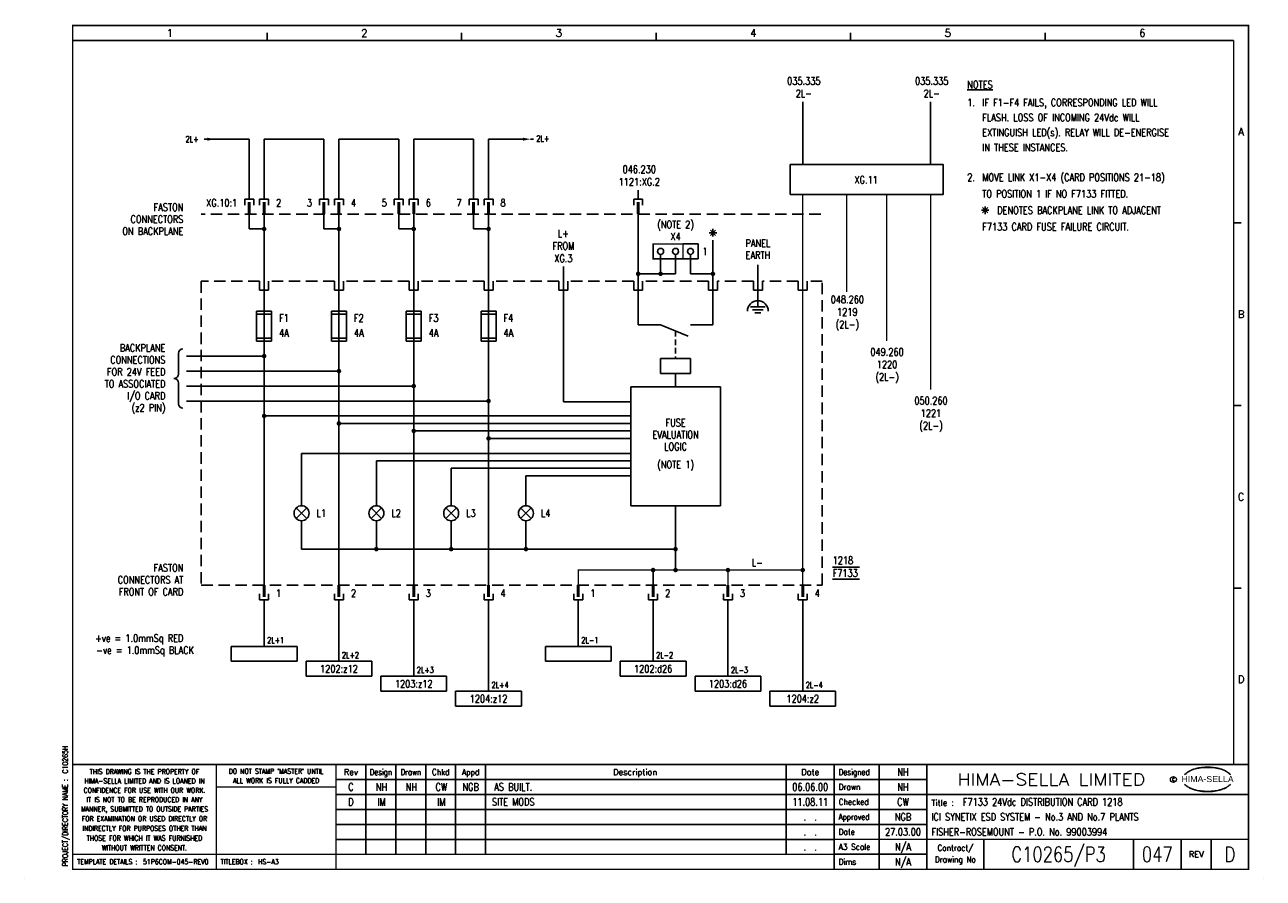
# Model space of a CAD drawing. Extents: x 0 to 414, y 0 to 285.
import ezdxf
from ezdxf.enums import TextEntityAlignment as Align

# ---------------------------------------------------------------- set-up
doc = ezdxf.new("R2010")
doc.units = 0
doc.header["$MEASUREMENT"] = 0
for name, pattern in [('CONTINU', [0]), ('HIDDEN', [9.525, 6.35, -3.175]), ('HIDDENX2', [19.05, 12.7, -6.35])]:
    doc.linetypes.add(name, pattern=pattern)
doc.layers.get('0').update_dxf_attribs({"linetype": 'CONTINUOUS'})
for name, color, linetype in [('COL', 2, 'CONTINU'), ('MCABBLACK-1_0', 4, 'CONTINUOUS'), ('MCABRED-1_0', 4, 'CONTINUOUS'), ('MCABRED-TR-2_5', 4, 'CONTINUOUS'), ('PCABBLACK-1_0', 7, 'CONTINUOUS'), ('PCABGREY-0_5', 7, 'CONTINUOUS'), ('PCABRED-1_0', 7, 'CONTINUOUS'), ('PCABRED-TR-2_5', 7, 'CONTINUOUS'), ('ROW', 2, 'CONTINU'), ('SNA', 2, 'CONTINUOUS'), ('TEXT', 2, 'CONTINUOUS'), ('TPOL', 3, 'CONTINUOUS'), ('UPS', 2, 'CONTINUOUS')]:
    doc.layers.add(name, color=color, linetype=linetype)
doc.styles.add('ARIAL', font='ARIAL.TTF', dxfattribs={"height": 2.5})
doc.styles.add('ROMAND', font='ROMAND')
doc.styles.add('ROMANS', font='romans.shx', dxfattribs={"width": 0.8})
doc.styles.add('SYMBOL', font='romans.shx', dxfattribs={"width": 0.8})
doc.styles.add('WIRES', font='ROMANS.shx', dxfattribs={"width": 0.8, "height": 2})

# ---------------------------------------------------------------- blocks, each defined once
blk = doc.blocks.new('EDREV')
at = {"color": 2, "style": 'ROMANS', "width": 0.8}
for tag, p in [('DES', (129.2, 29.25)), ('DRN', (139.2, 29.25)), ('CHKD', (149.2, 29.25)), ('DES', (129.2, 24.25)), ('DRN', (139.2, 24.25)), ('CHKD', (149.2, 24.25)), ('DES', (129.2, 19.25)), ('DRN', (139.2, 19.25)), ('CHKD', (149.2, 19.25)), ('DES', (129.2, 14.25)), ('DRN', (139.2, 14.25)), ('CHKD', (149.2, 14.25)), ('DES', (129.2, 9.25)), ('DRN', (139.2, 9.25)), ('CHKD', (149.2, 9.25))]:
    blk.add_attdef(tag, text='', height=2.5, dxfattribs=at).set_placement(p, align=Align.CENTER)
blk = doc.blocks.new('HS-A3')
at = {"color": 1}
for p, q in [((81, 280), (81, 282.5)), ((146, 280), (146, 282.5)), ((211, 280), (211, 282.5)), ((276, 280), (276, 282.5)), ((341, 280), (341, 282.5)), ((404, 219), (406.5, 219)), ((404, 158), (406.5, 158)), ((404, 97), (406.5, 97)), ((114, 38), (114, 8)), ((124, 8), (124, 38)), ((134, 8), (134, 38)), ((144, 38), (144, 8)), ((154, 38), (154, 8)), ((254.5, 38), (254.5, 8)), ((285.5, 38), (285.5, 3)), ((270.5, 33), (301.5, 33)), ((301.5, 28), (104, 28)), ((104, 23), (301.5, 23)), ((301.5, 18), (104, 18)), ((104, 13), (270.5, 13)), ((320.5, 13), (320.5, 3)), ((370.5, 13), (370.5, 3)), ((386.5, 3), (386.5, 13)), ((396.5, 13), (396.5, 3)), ((301.5, 8), (270.5, 8)), ((0, 0), (0, 0.025)), ((413.9, 0), (413.9, 0.025))]:
    blk.add_line(p, q, dxfattribs=at)
at = {"color": 1, "const_width": 0.5}
blk.add_lwpolyline([(16, 3), (409, 3), (409, 285), (16, 285)], close=True, dxfattribs=at)
for points in [[(16, 280), (404, 280)], [(404, 38), (404, 280)], [(409, 38), (16, 38)], [(64, 3), (64, 38)], [(104, 3), (104, 38)], [(270.5, 38), (270.5, 3)], [(301.5, 3), (301.5, 38)], [(270.5, 33), (104, 33)], [(104, 30.5), (64, 30.5)], [(409, 28), (301.5, 28)], [(270.5, 13), (409, 13)], [(270.5, 8), (16, 8)]]:
    blk.add_lwpolyline(points, dxfattribs=at)
at = {"color": 3, "lineweight": 13}
blk.add_circle((383.8795, 33), 1, dxfattribs=at)
for centre, radius, start, end in [((392.604, 29.3277), 7.2401, 106.0532, 133.5024), ((392.8763, 29.5135), 7.2999, 130.419, 136.057), ((392.1149, 30.6001), 5.9804, 122.244, 131.6154), ((391.752, 31.2819), 5.2104, 111.8206, 122.8668), ((393.7772, 27.1992), 9.7601, 107.5931, 113.9452), ((395.0991, 20.9965), 15.9367, 89.2698, 106.3911), ((394.0978, 26.015), 10.9859, 96.0146, 107.3203), ((395.2933, 18.8099), 18.2818, 92.8917, 97.3734), ((395.2419, 21.3644), 15.7281, 89.7805, 93.1738), ((395.5053, 20.9965), 15.9367, 73.6089, 90.7302), ((395.3626, 21.3644), 15.7281, 86.8262, 90.2195), ((395.3112, 18.8099), 18.2818, 82.6266, 87.1083), ((396.5067, 26.015), 10.9859, 72.6797, 83.9854), ((396.8272, 27.1992), 9.7601, 66.0548, 72.4069), ((398.0005, 29.3277), 7.2401, 46.4976, 73.9468), ((398.8524, 31.2819), 5.2104, 57.1332, 68.1794), ((398.4895, 30.6001), 5.9804, 48.3846, 57.756), ((397.7282, 29.5135), 7.2999, 43.943, 49.581), ((392.8763, 36.545), 7.2999, 223.943, 229.581), ((392.604, 36.7308), 7.2401, 226.4976, 253.9468), ((392.1149, 35.4585), 5.9804, 228.3846, 237.756), ((391.752, 34.7766), 5.2104, 237.1332, 248.1794), ((393.7772, 38.8593), 9.7601, 246.0548, 252.4069), ((395.0991, 45.062), 15.9367, 253.6089, 270.7302), ((394.0978, 40.0435), 10.9859, 252.6797, 263.9854), ((395.2933, 47.2486), 18.2818, 262.6266, 267.1083), ((395.2419, 44.6941), 15.7281, 266.8262, 270.2195), ((395.5053, 45.062), 15.9367, 269.2698, 286.3911), ((395.3626, 44.6941), 15.7281, 269.7805, 273.1738), ((395.3112, 47.2486), 18.2818, 272.8917, 277.3734), ((396.5067, 40.0435), 10.9859, 276.0146, 287.3203), ((396.8272, 38.8593), 9.7601, 287.5931, 293.9452), ((398.0005, 36.7308), 7.2401, 286.0532, 313.5024), ((398.8524, 34.7766), 5.2104, 291.8206, 302.8668), ((398.4895, 35.4585), 5.9804, 302.244, 311.6154), ((397.7282, 36.545), 7.2999, 310.419, 316.057)]:
    blk.add_arc(centre, radius, start, end, dxfattribs=at)
at = {"color": 2, "style": 'ROMAND'}
for s, p in [('1', (48.5, 282.5)), ('2', (113.5, 282.5)), ('3', (178.5, 282.5)), ('4', (243.5, 282.5)), ('5', (308.5, 282.5)), ('6', (373.5, 282.5)), ('A', (406.5, 249.5)), ('B', (406.5, 188.5)), ('C', (406.5, 127.5)), ('D', (406.5, 66.5))]:
    blk.add_text(s, height=2.5, dxfattribs=at).set_placement(p, align=Align.MIDDLE)
at = {"color": 3, "lineweight": 13, "style": 'ROMANS', "width": 0.8}
for s, p in [('HIMA-SELLA LIMITED AND IS LOANED IN', (40, 32.5193)), ('THIS DRAWING IS THE PROPERTY OF', (40, 35.6443)), ("DO NOT STAMP 'MASTER' UNTIL", (84, 35.7693)), ('ALL WORK IS FULLY CADDED', (84, 32.6443)), ('CONFIDENCE FOR USE WITH OUR WORK.', (40, 29.3879)), ('IT IS NOT TO BE REPRODUCED IN ANY', (40, 26.2629)), ('MANNER, SUBMITTED TO OUTSIDE PARTIES', (40, 23.1379)), ('FOR EXAMINATION OR USED DIRECTLY OR', (40, 19.9054)), ('INDIRECTLY FOR PURPOSES OTHER THAN', (40, 16.6554)), ('THOSE FOR WHICH IT WAS FURNISHED', (40, 13.4054)), ('WITHOUT WRITTEN CONSENT.', (40, 10.1554))]:
    blk.add_text(s, height=1.7, dxfattribs=at).set_placement(p, align=Align.MIDDLE_CENTER)
at = {"color": 4, "style": 'ROMAND'}
for s, p in [('Rev', (109, 34.5)), ('Description', (204, 34.5)), ('Date', (262.5, 34.5))]:
    blk.add_text(s, height=2, dxfattribs=at).set_placement(p, align=Align.CENTER)
for s, width, p in [('Design', 0.85, (119, 34.5)), ('Drawn', 0.85, (129, 34.5)), ('Chkd', 0.9, (139, 34.5)), ('Appd', 0.9, (149, 34.5))]:
    blk.add_text(s, height=2, dxfattribs=dict(at, width=width)).set_placement(p, align=Align.CENTER)
for s, width, p in [('Designed', 0.87, (272, 34.5)), ('Drawn', 0.9, (272, 29.5)), ('Checked', 0.9, (272, 24.5)), ('Approved', 0.85, (272, 19.5)), ('Date', 0.9, (272, 14.5)), ('A3 Scale', 0.9, (272, 9.5)), ('Dims', 0.9, (272, 4.5))]:
    blk.add_text(s, height=2, dxfattribs=dict(at, width=width)).set_placement(p)
at = {"color": 1, "style": 'ROMAND', "width": 1.15}
blk.add_text('HIMA-SELLA LIMITED', height=4, dxfattribs=at).set_placement((343.0965, 33), align=Align.MIDDLE)
at = {"color": 3, "lineweight": 13, "style": 'ROMANS', "width": 0.8}
blk.add_text('C', height=1, dxfattribs=at).set_placement((383.8436, 32.5), align=Align.CENTER)
at = {"color": 1, "style": 'ARIAL', "width": 1.05}
blk.add_text('HIMA-SELLA', height=2, dxfattribs=at).set_placement((395.3022, 32.1293), align=Align.CENTER)
at = {"color": 3, "style": 'ROMANS', "width": 0.8}
blk.add_text('PROJECT/DIRECTORY NAME :', height=1.7, rotation=90, dxfattribs=at).set_placement((13.5, 4), align=Align.MIDDLE_LEFT)
at = {"color": 4, "style": 'ROMAND'}
blk.add_text('Title :', height=2, dxfattribs=at).set_placement((303, 24.25))
at = {"color": 4, "style": 'ROMAND', "width": 0.9}
for s, p in [('Contract/', (311, 10)), ('Drawing No', (311, 6))]:
    blk.add_text(s, height=2, dxfattribs=at).set_placement(p, align=Align.MIDDLE)
at = {"color": 4, "style": 'ROMAND'}
blk.add_text('REV', height=2, dxfattribs=at).set_placement((391.5, 8), align=Align.MIDDLE)
at = {"color": 3, "style": 'ROMANS', "width": 0.8}
for s, p in [('TEMPLATE DETAILS :', (17.5, 5.5)), ('TITLEBOX :', (65.5, 5.5)), ('HS-A3', (78, 5.5))]:
    blk.add_text(s, height=1.7, dxfattribs=at).set_placement(p, align=Align.MIDDLE_LEFT)
at = {"layer": 'COL', "style": 'ROMAND', "flags": 9}
for tag, p in [('COL1', (48.5, 282.5)), ('COL2', (113.5, 282.5)), ('COL3', (178.5, 282.5)), ('COL4', (243.5, 282.5)), ('COL5', (308.5, 282.5)), ('COL6', (373.5, 282.5))]:
    blk.add_attdef(tag, p, '', height=2.5, dxfattribs=at)
at = {"layer": 'ROW', "style": 'ROMAND', "flags": 9}
for tag, p in [('ROW1', (406.5, 249.5)), ('ROW2', (406.5, 188.5)), ('ROW3', (406.5, 127.5)), ('ROW4', (406.5, 66.5))]:
    blk.add_attdef(tag, p, '', height=2.5, dxfattribs=at)
at = {"layer": 'UPS', "color": 3, "style": 'ROMANS', "width": 0.8, "flags": 8}
blk.add_attdef('PROJS->NOMPRO', text='', height=1.7, rotation=90, dxfattribs=at).set_placement((13.5, 35), align=Align.MIDDLE_LEFT)
at = {"layer": 'UPS', "style": 'ROMANS', "width": 2.74737, "flags": 8}
blk.add_attdef('PLANOS->MCAN1', text='', height=2.5, rotation=0.069611, dxfattribs=at).set_placement((156, 31.6443), (243, 31.75), align=Align.FIT)
at = {"layer": 'UPS', "style": 'ROMANS', "width": 0.8, "flags": 8}
for tag, height, p in [('PLANOS->VERIF', 2.5, (293.5, 34.25)), ('PLANOS->CANVI1', 2.5, (109, 29.25)), ('PLANOS->NCAN1', 2.5, (149, 29.25)), ('PLANOS->DCAN1', 2.5, (262.5, 29.25)), ('PLANOS->ORIG', 2.5, (293.5, 29.25)), ('PLANOS->CANVI2', 2.5, (109, 24.25)), ('PLANOS->NCAN2', 2.5, (149, 24.25)), ('PLANOS->DCAN2', 2.5, (262.5, 24.25)), ('PLANOS->HECHF', 2.5, (293.5, 24.25)), ('PLANOS->CANVI3', 2.5, (109, 19.25)), ('PLANOS->NCAN3', 2.5, (149, 19.25)), ('PLANOS->DCAN3', 2.5, (262.5, 19.25)), ('PLANOS->HECHD', 2.5, (293.5, 19.25)), ('PLANOS->CANVI4', 2.5, (109, 14.25)), ('PLANOS->NCAN4', 2.5, (149, 14.25)), ('PLANOS->DCAN4', 2.5, (262.5, 14.25)), ('PLANOS->DATACREA', 2.5, (293.5, 14.25)), ('PLANOS->CANVI5', 2.5, (109, 9.25)), ('PLANOS->NCAN5', 2.5, (149, 9.25)), ('PLANOS->DCAN5', 2.5, (262.5, 9.25)), ('PLANOS->NR1', 2.5, (293.5, 9.25)), ('PROJS->DESCPRO3', 5, (345.5, 5.5)), ('PLANOS->PLANO', 5, (378.5, 5.5)), ('PLANOS->USER', 5, (402.75, 5.5)), ('PLANOS->NR2', 2.5, (293.5, 4.25))]:
    blk.add_attdef(tag, text='', height=height, dxfattribs=at).set_placement(p, align=Align.CENTER)
at = {"layer": 'UPS', "style": 'ROMANS', "flags": 8}
for tag, width, p, p2 in [('PLANOS->MCAN2', 2.686765, (156, 26.75), (243, 26.75)), ('PLANOS->MCAN3', 2.686765, (156, 21.75), (243, 21.75)), ('PLANOS->MCAN4', 2.676923, (156, 16.75), (243, 16.75)), ('PLANOS->MCAN5', 2.686765, (156, 11.75), (243, 11.75))]:
    blk.add_attdef(tag, text='', height=2.5, dxfattribs=dict(at, width=width)).set_placement(p, p2, align=Align.FIT)
at = {"layer": 'UPS', "style": 'ROMANS', "width": 0.8, "flags": 8}
blk.add_attdef('PLANOS->DENOM', (313.5, 24.25), '', height=2.5, dxfattribs=at)
at = {"layer": 'UPS', "color": 4, "style": 'ROMANS', "width": 0.8, "flags": 8}
for tag, p in [('PROJS->DESCPRO1', (303, 19.25)), ('PROJS->DESCPRO2', (303, 14.25))]:
    blk.add_attdef(tag, p, '', height=2.5, dxfattribs=at)
at = {"layer": 'UPS', "color": 3, "style": 'ROMANS', "width": 0.8, "flags": 8}
blk.add_attdef('PLANOS->PROTOTIPO', text='', height=1.7, dxfattribs=at).set_placement((39.5, 5.5), align=Align.MIDDLE_LEFT)
at = {"layer": 'UPS', "style": 'ROMANS', "width": 0.8, "flags": 8}
blk.add_attdef('PLANOS->OBS4', text='', height=2.5, dxfattribs=at).set_placement((107, 5.5), align=Align.MIDDLE_LEFT)

msp = doc.modelspace()

# ---------------------------------------------------------------- linework, layer by layer
for p, q in [((260, 238.5), (260, 259.53)), ((302.73, 238.5), (302.73, 259.53)), ((63.5, 247), (60, 247)), ((170, 247), (169, 247)), ((73.5, 225), (73.5, 227)), ((76.5, 227), (73.5, 227)), ((76.5, 225), (76.5, 227)), ((78.5, 225), (78.5, 227)), ((78.5, 227), (81.5, 227)), ((81.5, 225), (81.5, 227)), ((98.5, 225), (98.5, 227)), ((101.5, 227), (98.5, 227)), ((101.5, 225), (101.5, 227)), ((103.5, 225), (103.5, 227)), ((103.5, 227), (106.5, 227)), ((106.5, 225), (106.5, 227)), ((123.5, 225), (123.5, 227)), ((126.5, 227), (123.5, 227)), ((126.5, 225), (126.5, 227)), ((128.5, 225), (128.5, 227)), ((128.5, 227), (131.5, 227)), ((131.5, 225), (131.5, 227)), ((148.5, 225), (148.5, 227)), ((151.5, 227), (148.5, 227)), ((151.5, 225), (151.5, 227)), ((153.5, 227), (156.5, 227)), ((153.5, 225), (153.5, 227)), ((156.5, 225), (156.5, 227)), ((203.5, 225), (203.5, 227)), ((206.5, 227), (203.5, 227)), ((206.5, 225), (206.5, 227)), ((75, 217), (75, 222)), ((80, 222), (80, 98)), ((100, 217), (100, 222)), ((105, 222), (105, 98)), ((125, 217), (125, 222)), ((130, 222), (130, 98)), ((150, 217), (150, 222)), ((155, 222), (155, 98)), ((205, 185), (205, 222)), ((80, 217), (75, 217)), ((105, 217), (100, 217)), ((130, 217), (125, 217)), ((155, 217), (150, 217)), ((228.75, 215.75), (231.25, 215.75)), ((230.88, 214.87), (229.12, 216.63)), ((229.12, 214.87), (230.88, 216.63)), ((230, 214.5), (230, 217)), ((225, 212), (220, 212)), ((225, 207), (225, 212)), ((230, 185), (230, 213.25)), ((212.5, 202), (212.5, 208.5)), ((217.5, 202), (217.5, 208.5)), ((225, 207), (220, 207)), ((222.5, 202), (222.5, 208.5)), ((180, 159.25), (180, 204.5)), ((245, 191), (245, 205)), ((217.5, 202), (205, 202)), ((230, 202), (222.5, 202)), ((242.5, 191), (247.5, 191)), ((77.5, 189.5), (77.5, 179.5)), ((82.5, 189.5), (77.5, 189.5)), ((82.5, 188.5), (77.5, 188.5)), ((82.5, 179.5), (82.5, 189.5)), ((107.5, 189.5), (102.5, 189.5)), ((102.5, 189.5), (102.5, 179.5)), ((107.5, 188.5), (102.5, 188.5)), ((107.5, 179.5), (107.5, 189.5)), ((132.5, 189.5), (127.5, 189.5)), ((127.5, 189.5), (127.5, 179.5)), ((132.5, 188.5), (127.5, 188.5)), ((132.5, 179.5), (132.5, 189.5)), ((157.5, 189.5), (152.5, 189.5)), ((152.5, 189.5), (152.5, 179.5)), ((157.5, 188.5), (152.5, 188.5)), ((157.5, 179.5), (157.5, 189.5)), ((243.25, 190), (246.75, 190)), ((244, 189), (246, 189)), ((212.5, 185), (205, 185)), ((212.5, 185), (221.75, 181.2)), ((230, 185), (222.5, 185)), ((77.5, 180.5), (82.5, 180.5)), ((77.5, 179.5), (82.5, 179.5)), ((102.5, 180.5), (107.5, 180.5)), ((102.5, 179.5), (107.5, 179.5)), ((127.5, 180.5), (132.5, 180.5)), ((127.5, 179.5), (132.5, 179.5)), ((152.5, 180.5), (157.5, 180.5)), ((152.5, 179.5), (157.5, 179.5)), ((51.36, 175.41), (51.36, 168.51)), ((80, 174.5), (54, 174.5)), ((212.5, 173.75), (212.5, 168.75)), ((222.5, 173.75), (212.5, 173.75)), ((222.5, 168.75), (222.5, 173.75)), ((105, 169.5), (54, 169.5)), ((212.5, 168.75), (222.5, 168.75)), ((217.5, 164.25), (217.5, 168.75)), ((51.36, 158.59), (51.36, 165.49)), ((130, 164.5), (54, 164.5)), ((202.5, 164.25), (202.5, 124.5)), ((232.5, 164.25), (202.5, 164.25)), ((232.5, 124.5), (232.5, 164.25)), ((155, 159.5), (54, 159.5)), ((202.5, 159.25), (180, 159.25)), ((80, 154.5), (202.5, 154.5)), ((105, 152), (202.5, 152)), ((130, 149.5), (202.5, 149.5)), ((155, 147), (202.5, 147)), ((92.5, 142), (92.5, 124.5)), ((92.5, 142), (202.5, 142)), ((117.5, 139.5), (117.5, 124.5)), ((117.5, 139.5), (202.5, 139.5)), ((142.5, 137), (142.5, 124.5)), ((142.5, 137), (202.5, 137)), ((167.5, 134.5), (167.5, 124.5)), ((167.5, 134.5), (202.5, 134.5)), ((202.5, 124.5), (232.5, 124.5)), ((217.5, 124.5), (217.5, 103)), ((90.73, 123.77), (94.27, 120.23)), ((90.73, 120.23), (94.27, 123.77)), ((115.73, 123.77), (119.27, 120.23)), ((115.73, 120.23), (119.27, 123.77)), ((140.73, 123.77), (144.27, 120.23)), ((140.73, 120.23), (144.27, 123.77)), ((165.73, 123.77), (169.27, 120.23)), ((165.73, 120.23), (169.27, 123.77)), ((92.5, 119.5), (92.5, 110)), ((117.5, 119.5), (117.5, 110)), ((142.5, 119.5), (142.5, 110)), ((167.5, 119.5), (167.5, 110)), ((92.5, 110), (217.5, 110)), ((270, 104), (279, 104)), ((270, 100), (279, 100)), ((78.5, 95), (78.5, 93)), ((78.5, 93), (81.5, 93)), ((81.5, 95), (81.5, 93)), ((103.5, 95), (103.5, 93)), ((103.5, 93), (106.5, 93)), ((106.5, 95), (106.5, 93)), ((128.5, 95), (128.5, 93)), ((128.5, 93), (131.5, 93)), ((131.5, 95), (131.5, 93)), ((153.5, 95), (153.5, 93)), ((153.5, 93), (156.5, 93)), ((156.5, 95), (156.5, 93)), ((183.5, 95), (183.5, 93)), ((183.5, 93), (186.5, 93)), ((186.5, 95), (186.5, 93)), ((208.5, 95), (208.5, 93)), ((208.5, 93), (211.5, 93)), ((211.5, 95), (211.5, 93)), ((233.5, 95), (233.5, 93)), ((233.5, 93), (236.5, 93)), ((236.5, 95), (236.5, 93)), ((258.5, 95), (258.5, 93)), ((258.5, 93), (261.5, 93)), ((261.5, 95), (261.5, 93)), ((91, 77.5), (69, 77.5)), ((69, 77.5), (69, 72.5)), ((91, 72.5), (91, 77.5)), ((196, 77.5), (174, 77.5)), ((174, 77.5), (174, 72.5)), ((196, 72.5), (196, 77.5)), ((69, 72.5), (91, 72.5)), ((116, 72.5), (94, 72.5)), ((94, 72.5), (94, 67.5)), ((116, 67.5), (116, 72.5)), ((174, 72.5), (196, 72.5)), ((221, 72.5), (199, 72.5)), ((199, 72.5), (199, 67.5)), ((221, 67.5), (221, 72.5)), ((94, 67.5), (116, 67.5)), ((141, 67.5), (119, 67.5)), ((119, 67.5), (119, 62.5)), ((141, 62.5), (141, 67.5)), ((199, 67.5), (221, 67.5)), ((246, 67.5), (224, 67.5)), ((224, 67.5), (224, 62.5)), ((246, 62.5), (246, 67.5)), ((119, 62.5), (141, 62.5)), ((144, 62.5), (144, 57.5)), ((166, 62.5), (144, 62.5)), ((166, 57.5), (166, 62.5)), ((224, 62.5), (246, 62.5)), ((249, 62.5), (249, 57.5)), ((271, 62.5), (249, 62.5)), ((271, 57.5), (271, 62.5)), ((144, 57.5), (166, 57.5)), ((249, 57.5), (271, 57.5))]:
    msp.add_line(p, q)
at = {"linetype": 'HIDDENX2', "ltscale": 0.3}
msp.add_line((266, 222), (59, 222), dxfattribs=at)
at = {"linetype": 'HIDDEN', "ltscale": 0.3}
msp.add_line((217.5, 182.95), (217.5, 173.75), dxfattribs=at)
msp.add_lwpolyline([(255.78, 228.57), (306.95, 228.57), (306.95, 238.5), (255.78, 238.5)], close=True)
for points, const_width in [([(260, 98), (260, 228.57)], 0.5), ([(274.68, 195.93), (274.68, 228.57)], 0.5), ([(288.05, 179.56), (288.05, 228.57)], 0.5), ([(302.73, 163.29), (302.73, 228.57)], 0.5), ([(75, 226), (75, 222)], 1), ([(80, 226), (80, 222)], 1), ([(100, 226), (100, 222)], 1), ([(105, 226), (105, 222)], 1), ([(125, 226), (125, 222)], 1), ([(130, 226), (130, 222)], 1), ([(150, 226), (150, 222)], 1), ([(155, 226), (155, 222)], 1), ([(205, 226), (205, 222)], 1), ([(260, 103), (185, 103), (185, 98)], 0.5), ([(210, 98), (210, 103)], 0.5), ([(235, 98), (235, 103)], 0.5), ([(80, 94), (80, 98)], 1), ([(105, 94), (105, 98)], 1), ([(130, 94), (130, 98)], 1), ([(155, 94), (155, 98)], 1), ([(185, 94), (185, 98)], 1), ([(210, 94), (210, 98)], 1), ([(235, 94), (235, 98)], 1), ([(260, 94), (260, 98)], 1)]:
    msp.add_lwpolyline(points, dxfattribs=dict(const_width=const_width))
at = {"const_width": 0.75}
for points in [[(79.62, 217, 1), (80.38, 217, 1)], [(104.62, 217, 1), (105.38, 217, 1)], [(129.62, 217, 1), (130.38, 217, 1)], [(154.62, 217, 1), (155.38, 217, 1)], [(204.62, 202, 1), (205.38, 202, 1)], [(212.12, 202, 1), (212.88, 202, 1)], [(229.62, 202, 1), (230.38, 202, 1)], [(79.62, 174.5, 1), (80.38, 174.5, 1)], [(104.62, 169.5, 1), (105.38, 169.5, 1)], [(129.62, 164.5, 1), (130.38, 164.5, 1)], [(154.62, 159.5, 1), (155.38, 159.5, 1)], [(79.62, 154.5, 1), (80.38, 154.5, 1)], [(104.62, 152, 1), (105.38, 152, 1)], [(129.62, 149.5, 1), (130.38, 149.5, 1)], [(154.62, 147, 1), (155.38, 147, 1)], [(117.12, 110, 1), (117.88, 110, 1)], [(142.12, 110, 1), (142.88, 110, 1)], [(167.12, 110, 1), (167.88, 110, 1)], [(217.12, 110, 1), (217.88, 110, 1)], [(209.62, 103, 1), (210.38, 103, 1)], [(217.12, 103, 1), (217.88, 103, 1)], [(234.62, 103, 1), (235.38, 103, 1)], [(259.62, 103, 1), (260.38, 103, 1)]]:
    msp.add_lwpolyline(points, format="xyb", close=True, dxfattribs=at)
at = {"const_width": 0.5}
msp.add_lwpolyline([(220, 207), (210, 207), (210, 212), (220, 212)], close=True, dxfattribs=at)
at = {"linetype": 'HIDDENX2', "ltscale": 0.3}
msp.add_lwpolyline([(153.5, 196.5), (153.5, 199.5), (131.5, 199.5), (131.5, 196.5), (128.5, 196.5), (128.5, 199.5), (106.5, 199.5), (106.5, 196.5), (103.5, 196.5), (103.5, 199.5), (81.5, 199.5), (81.5, 196.5), (78.5, 196.5), (78.5, 199.5), (59, 199.5), (59, 98), (266.5, 98), (266.5, 199.5), (261.5, 199.5), (261.5, 196.5), (258.5, 196.5), (258.5, 199.5), (246.5, 199.5), (246.5, 196.5), (243.5, 196.5), (243.5, 199.5), (231.5, 199.5), (231.5, 196.5), (228.5, 196.5), (228.5, 199.5), (206.5, 199.5), (206.5, 196.5), (203.5, 196.5), (203.5, 199.5), (181.5, 199.5), (181.5, 196.5), (178.5, 196.5), (178.5, 199.5), (156.5, 199.5), (156.5, 196.5)], close=True, dxfattribs=at)
for centre, radius in [((212.5, 209.5), 1), ((217.5, 209.5), 1), ((222.5, 209.5), 1), ((92.5, 122), 2.5), ((117.5, 122), 2.5), ((142.5, 122), 2.5), ((167.5, 122), 2.5)]:
    msp.add_circle(centre, radius)
for centre, radius, start, end in [((245, 189.5), 3.5, 0, 180), ((52.87, 175.41), 1.51, 90, 180), ((49.85, 168.51), 1.51, 270, 0), ((49.85, 165.49), 1.51, 0, 90), ((52.87, 158.59), 1.51, 180, 270)]:
    msp.add_arc(centre, radius, start, end)
for points in [[(61, 247.5), (61, 246.5), (63.5, 247)], [(166.5, 247.5), (166.5, 246.5), (169, 247)]]:
    msp.add_solid(points)
at = {"layer": 'PCABBLACK-1_0'}
for p, q in [((185, 93), (185, 78)), ((210, 93), (210, 73)), ((235, 93), (235, 68)), ((260, 93), (260, 63)), ((185, 78), (185, 77.5)), ((210, 73), (210, 72.5)), ((235, 68), (235, 67.5)), ((260, 63), (260, 62.5))]:
    msp.add_line(p, q, dxfattribs=at)
at = {"layer": 'PCABGREY-0_5'}
msp.add_line((205, 227), (205, 230), dxfattribs=at)
at = {"layer": 'PCABRED-1_0'}
for p, q in [((80, 78), (80, 93)), ((105, 73), (105, 93)), ((130, 68), (130, 93)), ((155, 63), (155, 93)), ((80, 77.5), (80, 78)), ((105, 72.5), (105, 73)), ((130, 67.5), (130, 68)), ((155, 62.5), (155, 63))]:
    msp.add_line(p, q, dxfattribs=at)
at = {"layer": 'PCABRED-TR-2_5'}
for p, q in [((63.5, 247), (66, 247)), ((66, 247), (75, 247)), ((75, 227), (75, 247)), ((80, 227), (80, 247)), ((80, 247), (88, 247)), ((88, 247), (100, 247)), ((100, 227), (100, 247)), ((105, 227), (105, 247)), ((105, 247), (113, 247)), ((113, 247), (125, 247)), ((125, 227), (125, 247)), ((130, 227), (130, 247)), ((130, 247), (138, 247)), ((138, 247), (150, 247)), ((150, 227), (150, 247)), ((155, 227), (155, 247)), ((155, 247), (158, 247)), ((158, 247), (166.5, 247))]:
    msp.add_line(p, q, dxfattribs=at)
at = {"layer": 'TEXT'}
for p, q in [((321.88, 222.37), (320.12, 224.13)), ((320.12, 222.37), (321.88, 224.13)), ((321, 222), (321, 224.5)), ((319.75, 223.25), (322.25, 223.25))]:
    msp.add_line(p, q, dxfattribs=at)

# ---------------------------------------------------------------- block references
msp.add_blockref('HS-A3', (0, 0)).add_auto_attribs({'PROJS->NOMPRO': 'C10265H', 'PLANOS->PROTOTIPO': '51P6COM-045-REV0', 'PLANOS->NCAN1': 'NGB', 'PLANOS->CANVI2': 'D', 'PLANOS->CANVI1': 'C', 'PROJS->DESCPRO3': 'C10265/P3', 'PLANOS->DATACREA': '27.03.00', 'PLANOS->DCAN5': '.  .', 'PLANOS->DCAN2': '11.08.11', 'PLANOS->DCAN3': '.  .', 'PLANOS->DCAN4': '.  .', 'PLANOS->DCAN1': '06.06.00', 'PLANOS->NR1': 'N/A', 'PLANOS->NR2': 'N/A', 'PROJS->DESCPRO1': 'ICI SYNETIX ESD SYSTEM - No.3 AND No.7 PLANTS', 'PROJS->DESCPRO2': 'FISHER-ROSEMOUNT - P.O. No. 99003994', 'PLANOS->ORIG': 'NH', 'PLANOS->HECHD': 'NGB', 'PLANOS->HECHF': 'CW', 'PLANOS->VERIF': 'NH', 'PLANOS->DENOM': 'F7133 24Vdc DISTRIBUTION CARD 1218', 'PLANOS->USER': 'D', 'PLANOS->PLANO': '047'})
ref = msp.add_blockref('EDREV', (-10, 0))
ref.add_attrib('DES', 'NH', dxfattribs={"color": 2, "height": 2.5, "style": 'ROMANS', "width": 0.8}).set_placement((119.2, 29.25), align=Align.CENTER)
ref.add_attrib('DRN', 'NH', dxfattribs={"color": 2, "height": 2.5, "style": 'ROMANS', "width": 0.8}).set_placement((129.2, 29.25), align=Align.CENTER)
ref.add_attrib('CHKD', 'CW', dxfattribs={"color": 2, "height": 2.5, "style": 'ROMANS', "width": 0.8}).set_placement((139.2, 29.25), align=Align.CENTER)
ref.add_attrib('DES', 'IM', dxfattribs={"color": 2, "height": 2.5, "style": 'ROMANS', "width": 0.8}).set_placement((119.2, 24.25), align=Align.CENTER)
ref.add_attrib('CHKD', 'IM', dxfattribs={"color": 2, "height": 2.5, "style": 'ROMANS', "width": 0.8}).set_placement((139.2, 24.25), align=Align.CENTER)

# ---------------------------------------------------------------- texts
at = {"layer": 'MCABBLACK-1_0', "style": 'WIRES', "width": 0.8}
for s, p in [('2L-1', (186, 78)), ('2L-2', (211, 73)), ('2L-3', (236, 68)), ('2L-4', (261, 63))]:
    msp.add_text(s, height=2, dxfattribs=at).set_placement(p, align=Align.BOTTOM_LEFT)
at = {"layer": 'MCABRED-1_0', "style": 'WIRES', "width": 0.8}
for s, p in [('2L+1', (81, 78)), ('2L+2', (106, 73)), ('2L+3', (131, 68)), ('2L+4', (156, 63))]:
    msp.add_text(s, height=2, dxfattribs=at).set_placement(p, align=Align.BOTTOM_LEFT)
at = {"layer": 'MCABRED-TR-2_5', "style": 'WIRES', "width": 0.8}
for p in [(53.75, 245.45), (170.98, 245.65)]:
    msp.add_text('2L+', height=2, dxfattribs=at).set_placement(p, align=Align.BOTTOM_LEFT)
at = {"layer": 'SNA', "style": 'SYMBOL', "width": 0.8}
msp.add_attdef('1218', (270, 105), '', height=2.5, dxfattribs=at)
at = {"layer": 'TEXT', "style": 'ROMANS', "width": 0.8}
for s, p in [('035.335', (260.37, 265.22)), ('035.335', (303.1, 265.22)), ('2L-', (260.37, 261.05)), ('2L-', (303.1, 261.05)), ('046.230', (205.37, 235.69)), ('1121:XG.2', (205.37, 231.52)), ('(NOTE 2)', (217.5, 217.25)), ('L+', (180, 214.25)), ('X4', (217.5, 213.25)), ('FROM', (180, 210.08)), ('PANEL', (245, 211)), ('XG.3', (180, 205.92)), ('EARTH', (245, 207)), ('048.260', (274.91, 192.18)), ('1219', (274.91, 188.01)), ('(2L-)', (274.91, 183.85)), ('049.260', (288.18, 174.64)), ('1220', (288.18, 170.48)), ('(2L-)', (288.18, 166.31)), ('050.260', (302.86, 158.37)), ('FUSE', (217.5, 151)), ('1221', (302.86, 154.2)), ('EVALUATION', (217.5, 147)), ('(2L-)', (302.86, 150.03)), ('LOGIC', (217.5, 143)), ('(NOTE 1)', (217.5, 137))]:
    msp.add_text(s, height=2.5, dxfattribs=at).set_placement(p, align=Align.CENTER)
for s, p in [('%%uNOTES', (315, 264)), ('1.', (315, 258)), ('IF F1-F4 FAILS, CORRESPONDING LED WILL', (320, 258)), ('FLASH. LOSS OF INCOMING 24Vdc WILL', (320, 253)), ('EXTINGUISH LED(s). RELAY WILL DE-ENERGISE', (320, 248)), ('IN THESE INSTANCES.', (320, 243)), ('2.', (315, 233)), ('MOVE LINK X1-X4 (CARD POSITIONS 21-18)', (320, 233)), ('TO POSITION 1 IF NO F7133 FITTED.', (320, 227.5)), ('2', (84, 224.5)), ('4', (109, 224.5)), ('6', (134, 224.5)), ('8', (159, 224.5)), ('DENOTES BACKPLANE LINK TO ADJACENT', (325, 222)), ('F7133 CARD FUSE FAILURE CIRCUIT.', (320, 216.5)), ('1', (226.5, 208.25)), ('F1', (85, 186)), ('F2', (110, 186)), ('F3', (135, 186)), ('F4', (160, 186)), ('4A', (85, 181)), ('4A', (110, 181)), ('4A', (135, 181)), ('4A', (160, 181)), ('L-', (243, 104.25)), ('F7133', (270, 100.75)), ('1', (84, 94)), ('2', (109, 94)), ('3', (134, 94)), ('4', (159, 94)), ('1', (189, 94)), ('2', (214, 94)), ('3', (239, 94)), ('4', (264, 94))]:
    msp.add_text(s, height=2.5, dxfattribs=at).set_placement(p)
for s, p in [('XG.11', (285.09, 232.16)), ('FASTON', (53, 223)), ('XG.10:1', (71, 224.5)), ('3', (96, 224.5)), ('5', (121, 224.5)), ('7', (146, 224.5)), ('CONNECTORS', (53, 219)), ('ON BACKPLANE', (53, 215)), ('BACKPLANE', (47, 176)), ('CONNECTIONS', (47, 172)), ('FOR 24V FEED', (47, 168)), ('TO ASSOCIATED', (47, 164)), ('I/O CARD', (47, 160)), ('(z2 PIN)', (47, 156)), ('FASTON', (53, 102.5)), ('CONNECTORS AT', (53, 98.5)), ('FRONT OF CARD', (53, 94.5)), ('+ve = 1.0mmSq RED', (53, 78.98)), ('-ve = 1.0mmSq BLACK', (56.56, 74.98))]:
    msp.add_text(s, height=2.5, dxfattribs=at).set_placement(p, align=Align.RIGHT)
for s, p in [('L1', (97.5, 122)), ('L2', (122.5, 122)), ('L3', (147.5, 122)), ('L4', (172.5, 122))]:
    msp.add_text(s, height=2.5, dxfattribs=at).set_placement(p, align=Align.MIDDLE_LEFT)
for s, p in [('1202:z12', (105, 70)), ('1202:d26', (210, 70)), ('1203:z12', (130, 65)), ('1203:d26', (235, 65)), ('1204:z12', (155, 60)), ('1204:z2', (260, 60)), ('AS BUILT.', (163.25, 30.51)), ('SITE MODS', (163.25, 25.51))]:
    msp.add_text(s, height=2.5, dxfattribs=at).set_placement(p, align=Align.MIDDLE)
at = {"layer": 'TPOL', "style": 'ROMANS', "flags": 8}
msp.add_attdef('CN1', text='1', height=0.0025, dxfattribs=at).set_placement((63, 247), align=Align.MIDDLE_RIGHT)
msp.add_attdef('CN1', (166.5, 247), '1', height=0.0025, dxfattribs=at)

doc.saveas('drawing.dxf')
